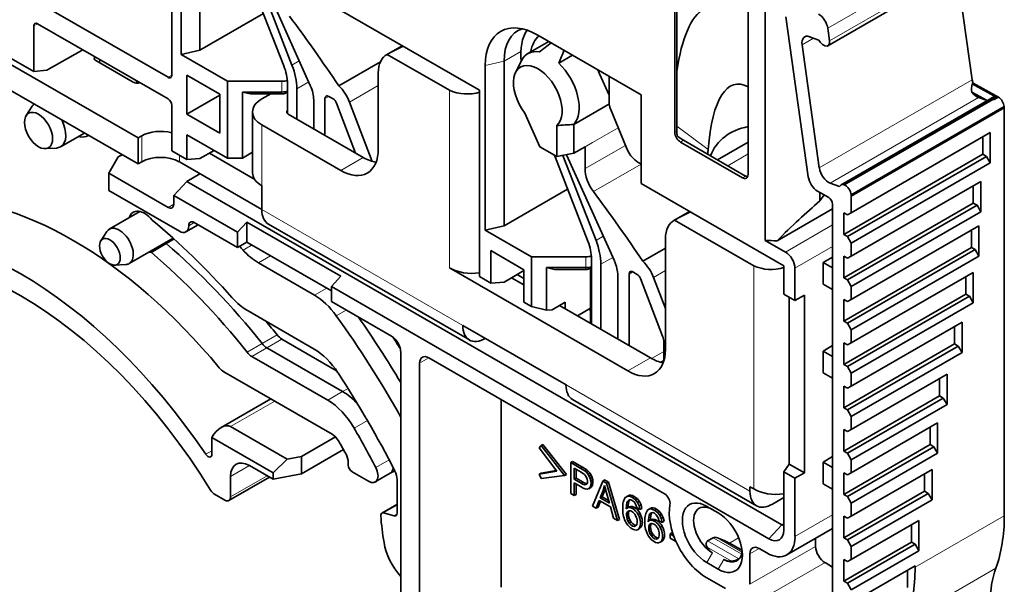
# Model space of a CAD drawing. Header units: millimetres. Extents: x 6 to 292, y 5 to 204.
# Tile 4 of 23: x 46 to 64, y 29 to 40. Entities that reach past the tile are written whole.
import ezdxf

# ---------------------------------------------------------------- set-up
doc = ezdxf.new("R2010")
doc.units = ezdxf.units.MM
doc.layers.add('可见', color=7, linetype='Continuous')
doc.layers.add('相切', color=7, linetype='Continuous')
doc.layers.add('尺寸层', color=5, linetype='Continuous', lineweight=13)

# ---------------------------------------------------------------- blocks, each defined once
blk = doc.blocks.new('SE4')
at = {"layer": '可见', "color": 7, "linetype": 'Continuous', "lineweight": 35}
for p, q in [((48.742, 42.179), (48.742, 39.076)), ((49.095, 42.261), (49.095, 39.158)), ((48.565, 38.689), (48.565, 41.995)), ((58.04, 41.198), (58.04, 37.611)), ((58.077, 37.633), (58.077, 41.22)), ((60.924, 39.244), (63.805, 40.907)), ((63.643, 38.603), (63.356, 40.648)), ((50.045, 40.488), (50.675, 38.866)), ((50.828, 38.879), (50.205, 40.484)), ((51.174, 38.494), (50.275, 40.497)), ((42.977, 40.363), (47.929, 37.505)), ((59.419, 36.815), (59.419, 40.402)), ((46.037, 40.066), (48.494, 38.648)), ((47.929, 37.015), (42.977, 39.874)), ((54.363, 38.403), (51.676, 39.954)), ((59.744, 35.576), (59.744, 40.011)), ((50.293, 39.849), (49.095, 39.158)), ((60.554, 36.772), (60.131, 39.787)), ((45.966, 39.617), (45.966, 38.76)), ((48.494, 38.24), (46.037, 39.658)), ((60.92, 39.571), (60.953, 39.335)), ((55.668, 39.323), (55.272, 39.095)), ((57.404, 38.321), (55.459, 39.444)), ((60.754, 39.347), (60.579, 39.412)), ((60.779, 39.312), (60.754, 39.347)), ((46.214, 38.781), (46.886, 39.168)), ((48.742, 39.076), (49.095, 39.158)), ((52.906, 39.244), (52.61, 39.073)), ((60.436, 39.258), (60.761, 36.94)), ((45.542, 39.005), (45.966, 38.76)), ((47.84, 38.556), (47.133, 38.964)), ((47.206, 38.922), (47.211, 38.981)), ((48.742, 39.076), (49.611, 38.575)), ((53.798, 38.403), (52.624, 39.08)), ((54.823, 38.954), (54.823, 35.851)), ((55.156, 38.968), (55.04, 38.739)), ((55.852, 38.917), (56.112, 39.067)), ((46.214, 38.781), (45.966, 38.76)), ((52.495, 38.941), (51.709, 38.488)), ((54.469, 38.872), (54.469, 35.77)), ((47.897, 38.584), (47.904, 38.539)), ((48.848, 38.689), (48.848, 37.954)), ((49.47, 38.33), (48.848, 38.689)), ((52.454, 38.729), (52.454, 37.301)), ((56.623, 38.713), (56.803, 38.312)), ((56.803, 38.668), (56.803, 38.668)), ((56.803, 38.668), (56.803, 38.173)), ((49.611, 38.575), (49.611, 37.125)), ((50.639, 38.575), (49.611, 38.575)), ((50.742, 37.965), (50.742, 38.534)), ((50.919, 38.432), (50.919, 37.86)), ((54.363, 34.892), (54.363, 38.403)), ((63.66, 38.535), (63.642, 38.525)), ((63.642, 38.525), (64.107, 38.268)), ((64.135, 38.273), (63.66, 38.535)), ((49.47, 38.313), (48.848, 37.954)), ((49.47, 37.595), (49.47, 38.33)), ((49.894, 38.371), (50.044, 38.335)), ((49.894, 38.371), (49.894, 37.125)), ((49.894, 38.371), (50.639, 38.371)), ((50.044, 38.335), (50.639, 38.335)), ((50.262, 38.24), (50.427, 38.335)), ((50.709, 38.351), (50.742, 38.371)), ((51.237, 37.677), (51.237, 38.223)), ((51.449, 38.248), (51.449, 37.554)), ((51.52, 38.289), (51.604, 38.24)), ((57.404, 36.647), (57.404, 38.321)), ((64.003, 38.255), (61.17, 36.619)), ((61.228, 36.62), (64.088, 38.273)), ((61.228, 36.62), (64.029, 38.229)), ((63.636, 38.367), (63.922, 38.209)), ((63.921, 38.208), (63.759, 38.269)), ((64.029, 38.229), (64.107, 38.268)), ((64.037, 38.227), (64.029, 38.229)), ((64.135, 38.272), (64.045, 38.223)), ((64.107, 38.268), (64.088, 38.273)), ((45.937, 38.104), (45.822, 37.927)), ((48.565, 37.26), (48.565, 38.117)), ((52.026, 37.221), (51.666, 38.163)), ((51.912, 38.182), (52.34, 37.063)), ((56.807, 38.148), (56.136, 37.761)), ((56.829, 38.051), (57.129, 37.317)), ((64.242, 38.097), (61.36, 36.433)), ((61.364, 36.408), (64.245, 38.071)), ((64.245, 38.071), (64.242, 38.097)), ((64.245, 30.388), (64.245, 38.071)), ((48.848, 37.954), (49.47, 37.595)), ((50.086, 37.995), (50.086, 36.851)), ((50.757, 37.954), (52.171, 37.137)), ((55.497, 37.34), (55.212, 37.975)), ((51.747, 36.892), (50.262, 37.75)), ((55.818, 37.74), (55.818, 37.155)), ((56.136, 37.216), (56.136, 37.761)), ((46.469, 37.337), (46.92, 37.597)), ((47.929, 37.505), (47.999, 37.545)), ((47.929, 37.015), (47.929, 37.505)), ((48.848, 37.566), (48.848, 37.097)), ((49.611, 37.125), (48.848, 37.566)), ((63.98, 37.606), (61.364, 36.095)), ((63.839, 37.197), (63.839, 37.524)), ((63.98, 37.034), (63.98, 37.606)), ((46.182, 37.304), (46.392, 37.315)), ((55.818, 37.155), (55.497, 37.34)), ((56.348, 37.338), (56.136, 37.216)), ((56.348, 36.927), (56.348, 37.338)), ((58.146, 37.428), (59.313, 36.754)), ((59.372, 36.788), (58.206, 37.462)), ((58.846, 37.092), (59.419, 37.423)), ((47.381, 36.841), (47.557, 37.147)), ((47.557, 37.147), (47.628, 37.188)), ((48.848, 37.097), (48.565, 37.26)), ((49.095, 37.117), (48.848, 37.097)), ((49.095, 37.117), (49.361, 37.27)), ((49.272, 37.219), (50.128, 36.725)), ((49.611, 37.125), (49.894, 37.125)), ((49.894, 37.125), (50.086, 37.237)), ((55.773, 37.181), (56.402, 35.559)), ((55.818, 37.155), (56.136, 37.216)), ((56.555, 35.573), (55.933, 37.177)), ((56.901, 35.187), (56.002, 37.19)), ((58.659, 37.215), (58.659, 37.2)), ((63.839, 37.197), (61.222, 35.687)), ((61.293, 35.646), (63.909, 37.157)), ((63.909, 37.157), (63.839, 37.197)), ((63.98, 37.034), (63.909, 37.157)), ((47.999, 37.056), (47.929, 37.015)), ((50.262, 36.157), (48.707, 37.056)), ((61.364, 35.524), (63.98, 37.034)), ((47.381, 36.841), (48.494, 36.198)), ((47.381, 36.515), (47.381, 36.841)), ((49.095, 36.831), (48.848, 36.688)), ((48.848, 36.688), (48.6, 36.423)), ((60.056, 30.217), (48.848, 36.688)), ((50.262, 36.157), (50.262, 36.607)), ((56.02, 36.543), (54.823, 35.851)), ((60.091, 35.096), (57.404, 36.647)), ((60.966, 36.656), (61.14, 36.591)), ((61.14, 36.591), (61.158, 36.61)), ((63.803, 36.687), (61.364, 35.279)), ((63.662, 36.279), (63.662, 36.605)), ((63.803, 36.116), (63.803, 36.687)), ((48.707, 35.749), (47.381, 36.515)), ((48.6, 36.423), (49.804, 35.728)), ((48.6, 36.259), (48.6, 36.423)), ((60.728, 36.503), (60.939, 36.381)), ((60.771, 36.478), (60.771, 36.319)), ((60.851, 36.432), (60.771, 36.319)), ((61.364, 36.408), (61.36, 36.433)), ((61.364, 36.095), (61.364, 36.408)), ((61.01, 36.172), (59.965, 35.568)), ((61.01, 28.605), (61.01, 36.258)), ((63.662, 36.279), (61.222, 34.87)), ((61.293, 34.83), (63.733, 36.238)), ((63.733, 36.238), (63.662, 36.279)), ((63.803, 36.116), (63.733, 36.238)), ((47.965, 36.12), (47.388, 35.787)), ((58.316, 36.121), (58.019, 35.95)), ((61.222, 36.095), (61.222, 35.687)), ((61.293, 36.054), (61.222, 36.095)), ((61.364, 36.095), (61.293, 36.054)), ((61.364, 34.707), (63.803, 36.116)), ((48.832, 35.737), (49.063, 35.87)), ((49.804, 35.442), (48.989, 35.912)), ((49.804, 35.728), (49.981, 35.918)), ((49.981, 35.918), (49.981, 35.544)), ((49.981, 35.918), (51.747, 34.898)), ((50.386, 35.883), (54.169, 33.699)), ((54.469, 35.77), (54.823, 35.851)), ((59.525, 35.096), (58.033, 35.957)), ((63.768, 35.85), (61.364, 34.462)), ((63.768, 35.279), (63.768, 35.85)), ((47.342, 35.743), (47.228, 35.566)), ((47.763, 35.138), (48.592, 35.617)), ((49.804, 35.442), (49.804, 35.728)), ((54.469, 35.77), (55.339, 35.268)), ((61.222, 35.687), (61.293, 35.646)), ((61.293, 35.646), (61.364, 35.524)), ((63.626, 35.442), (63.626, 35.769)), ((48.174, 35.35), (48.457, 35.514)), ((48.457, 35.514), (48.609, 35.602)), ((49.981, 35.544), (49.804, 35.442)), ((49.981, 35.544), (51.571, 34.626)), ((57.437, 35.181), (57.864, 35.427)), ((57.864, 35.606), (57.864, 33.524)), ((59.744, 35.576), (60.126, 35.355)), ((63.626, 35.442), (61.222, 34.054)), ((61.364, 35.279), (61.364, 35.524)), ((63.697, 35.401), (63.626, 35.442)), ((54.576, 34.769), (54.576, 35.382)), ((55.197, 35.023), (54.576, 35.382)), ((55.339, 35.268), (55.339, 34.329)), ((56.366, 35.268), (55.339, 35.268)), ((61.01, 35.259), (60.833, 35.157)), ((61.222, 35.279), (61.222, 34.87)), ((61.293, 35.238), (61.222, 35.279)), ((61.293, 34.013), (63.697, 35.401)), ((61.364, 35.279), (61.293, 35.238)), ((61.364, 33.891), (63.768, 35.279)), ((63.768, 35.279), (63.697, 35.401)), ((47.491, 35.109), (47.702, 35.12)), ((51.254, 34.543), (50.195, 35.154)), ((57.156, 33.116), (53.798, 35.055)), ((55.621, 35.064), (55.771, 35.028)), ((55.621, 35.064), (55.621, 34.259)), ((55.621, 35.064), (56.366, 35.064)), ((56.47, 35.064), (56.437, 35.045)), ((56.449, 34.014), (56.449, 35.052)), ((56.47, 34.002), (56.47, 35.228)), ((56.647, 35.126), (56.647, 33.9)), ((60.091, 34.565), (60.091, 35.096)), ((60.833, 35.157), (60.833, 34.749)), ((60.833, 35.157), (61.01, 35.055)), ((51.747, 34.898), (51.571, 34.708)), ((54.576, 34.769), (54.363, 34.892)), ((55.07, 34.933), (54.823, 34.79)), ((54.964, 34.871), (55.197, 34.737)), ((55.197, 35.006), (55.07, 34.933)), ((55.07, 34.933), (55.197, 34.86)), ((55.197, 35.023), (55.197, 34.411)), ((55.771, 35.028), (56.366, 35.028)), ((56.965, 33.717), (56.965, 34.916)), ((57.177, 34.941), (57.177, 33.594)), ((57.248, 34.982), (57.332, 34.933)), ((57.64, 34.875), (57.864, 34.29)), ((60.303, 35.049), (60.303, 34.443)), ((61.222, 34.87), (61.293, 34.83)), ((63.662, 34.972), (61.364, 33.646)), ((63.52, 34.564), (63.52, 34.891)), ((63.662, 34.401), (63.662, 34.972)), ((51.571, 34.708), (59.808, 29.952)), ((51.571, 34.708), (51.571, 34.422)), ((54.823, 34.79), (54.576, 34.769)), ((57.808, 33.772), (57.394, 34.857)), ((61.01, 34.647), (60.833, 34.749)), ((61.293, 34.83), (61.364, 34.707)), ((61.364, 34.462), (61.364, 34.707)), ((60.303, 34.443), (60.091, 34.565)), ((60.192, 34.507), (60.192, 31.36)), ((60.48, 34.545), (60.303, 34.443)), ((60.48, 31.194), (60.48, 34.545)), ((63.52, 34.564), (61.222, 33.237)), ((61.293, 33.197), (63.591, 34.523)), ((63.591, 34.523), (63.52, 34.564)), ((63.662, 34.401), (63.591, 34.523)), ((52.702, 33.769), (51.571, 34.422)), ((55.339, 34.329), (55.197, 34.411)), ((55.621, 34.259), (55.339, 34.329)), ((55.975, 34.411), (55.727, 34.268)), ((55.869, 34.349), (57.581, 33.361)), ((55.975, 34.288), (55.975, 34.411)), ((61.222, 34.462), (61.222, 34.054)), ((61.293, 34.421), (61.222, 34.462)), ((61.364, 34.462), (61.293, 34.421)), ((61.364, 33.074), (63.662, 34.401)), ((50.002, 34.245), (51.246, 33.527)), ((55.727, 34.268), (55.621, 34.259)), ((56.449, 34.297), (56.205, 34.155)), ((56.417, 34.278), (56.449, 34.259)), ((54.045, 33.973), (55.99, 32.851)), ((61.222, 34.054), (61.293, 34.013)), ((61.293, 34.013), (61.364, 33.891)), ((63.45, 34.033), (61.364, 32.829)), ((63.308, 33.625), (63.308, 33.952)), ((63.45, 33.462), (63.45, 34.033)), ((61.364, 33.646), (61.364, 33.891)), ((51.67, 33.118), (50.638, 33.715)), ((57.831, 33.298), (57.831, 33.658)), ((61.01, 33.593), (60.833, 33.49)), ((61.222, 33.646), (61.222, 33.237)), ((61.293, 33.605), (61.222, 33.646)), ((63.308, 33.625), (61.222, 32.421)), ((61.364, 33.646), (61.293, 33.605)), ((61.293, 32.38), (63.379, 33.584)), ((63.379, 33.584), (63.308, 33.625)), ((63.45, 33.462), (63.379, 33.584)), ((51.501, 32.563), (50.072, 33.388)), ((51.783, 32.726), (50.355, 33.551)), ((51.783, 32.726), (50.355, 33.551)), ((52.878, 33.463), (52.878, 30.177)), ((60.833, 33.49), (60.833, 33.082)), ((60.833, 33.49), (61.01, 33.388)), ((61.364, 32.258), (63.45, 33.462)), ((53.232, 33.259), (53.232, 28.155)), ((57.844, 30.8), (53.409, 33.361)), ((61.222, 33.237), (61.293, 33.197)), ((49.543, 33.101), (51.583, 31.924)), ((61.01, 32.98), (60.833, 33.082)), ((61.293, 33.197), (61.364, 33.074)), ((61.364, 32.829), (61.364, 33.074)), ((63.167, 33.054), (61.364, 32.013)), ((63.167, 32.482), (63.167, 33.054)), ((61.222, 32.829), (61.222, 32.421)), ((61.293, 32.788), (61.222, 32.829)), ((61.364, 32.829), (61.293, 32.788)), ((63.025, 32.645), (63.025, 32.972)), ((63.025, 32.645), (61.222, 31.604)), ((63.096, 32.605), (63.025, 32.645)), ((50.43, 32.589), (49.496, 32.05)), ((54.77, 29.043), (54.77, 32.575)), ((56.114, 32.576), (59.579, 30.576)), ((61.293, 31.564), (63.096, 32.605)), ((61.364, 31.441), (63.167, 32.482)), ((63.167, 32.482), (63.096, 32.605)), ((61.222, 32.421), (61.293, 32.38)), ((61.293, 32.38), (61.364, 32.258)), ((61.364, 32.013), (61.364, 32.258)), ((62.99, 32.135), (61.364, 31.196)), ((62.99, 31.564), (62.99, 32.135)), ((50.74, 31.451), (49.673, 32.067)), ((61.222, 32.013), (61.222, 31.604)), ((61.293, 31.972), (61.222, 32.013)), ((61.364, 32.013), (61.293, 31.972)), ((62.849, 31.727), (62.849, 32.053)), ((49.319, 31.542), (49.319, 31.863)), ((49.319, 31.863), (50.475, 31.196)), ((51.005, 31.502), (51.647, 31.872)), ((55.556, 31.732), (55.521, 31.711)), ((55.997, 31.165), (55.556, 31.732)), ((62.849, 31.727), (61.222, 30.788)), ((62.919, 31.686), (62.849, 31.727)), ((51.798, 31.633), (51.005, 31.175)), ((55.485, 31.669), (55.521, 31.711)), ((55.817, 31.228), (55.485, 31.669)), ((55.521, 31.711), (55.962, 31.145)), ((61.222, 31.604), (61.293, 31.564)), ((61.293, 30.747), (62.919, 31.686)), ((61.293, 31.564), (61.364, 31.441)), ((61.364, 30.625), (62.99, 31.564)), ((62.99, 31.564), (62.919, 31.686)), ((50.475, 31.196), (50.74, 31.451)), ((51.005, 31.502), (50.74, 31.451)), ((51.005, 31.175), (51.005, 31.502)), ((51.888, 31.39), (51.888, 31.339)), ((56.113, 31.41), (56.078, 31.39)), ((56.078, 30.808), (56.078, 31.39)), ((56.078, 31.39), (56.268, 31.28)), ((56.113, 31.41), (56.303, 31.3)), ((60.091, 31.215), (60.192, 31.36)), ((60.48, 31.194), (60.192, 31.36)), ((61.01, 31.5), (60.833, 31.398)), ((60.833, 31.398), (60.833, 30.99)), ((60.833, 31.398), (61.01, 31.296)), ((61.364, 31.196), (61.364, 31.441)), ((50.026, 31.332), (50.475, 31.073)), ((50.475, 31.196), (50.475, 31.073)), ((50.475, 31.073), (51.005, 31.175)), ((51.959, 31.217), (52.272, 31.036)), ((52.397, 31.024), (52.68, 31.187)), ((52.68, 31.187), (52.763, 31.235)), ((55.485, 31.17), (55.817, 31.228)), ((55.521, 31.191), (55.485, 31.17)), ((55.521, 31.088), (55.485, 31.17)), ((55.807, 31.241), (55.521, 31.191)), ((55.997, 31.165), (55.962, 31.145)), ((56.144, 31.074), (56.144, 31.283)), ((56.144, 31.283), (56.273, 31.208)), ((56.18, 31.095), (56.18, 31.262)), ((56.303, 31.3), (56.268, 31.28)), ((56.268, 31.28), (56.344, 31.23)), ((56.273, 31.208), (56.336, 31.167)), ((56.303, 31.3), (56.38, 31.251)), ((56.359, 31.141), (56.336, 31.167)), ((56.38, 31.251), (56.344, 31.23)), ((56.344, 31.23), (56.379, 31.2)), ((56.414, 31.22), (56.379, 31.2)), ((56.379, 31.2), (56.407, 31.167)), ((56.414, 31.22), (56.38, 31.251)), ((56.442, 31.187), (56.407, 31.167)), ((56.407, 31.167), (56.429, 31.13)), ((56.442, 31.187), (56.414, 31.22)), ((56.465, 31.15), (56.442, 31.187)), ((60.091, 31.215), (60.303, 31.092)), ((60.091, 30.115), (60.091, 31.215)), ((60.303, 31.092), (60.48, 31.194)), ((61.222, 31.196), (61.222, 30.788)), ((61.293, 31.155), (61.222, 31.196)), ((61.364, 31.196), (61.293, 31.155)), ((62.884, 31.257), (61.364, 30.38)), ((62.743, 30.849), (62.743, 31.176)), ((62.884, 30.686), (62.884, 31.257)), ((49.641, 30.672), (50.406, 31.113)), ((49.673, 31.128), (49.673, 30.74)), ((52.807, 31.073), (52.807, 30.434)), ((55.962, 31.145), (55.521, 31.088)), ((56.18, 31.095), (56.144, 31.074)), ((56.275, 30.999), (56.144, 31.074)), ((56.144, 31.006), (56.144, 30.769)), ((56.274, 30.931), (56.144, 31.006)), ((56.31, 31.02), (56.18, 31.095)), ((56.18, 30.985), (56.18, 30.789)), ((56.275, 30.999), (56.31, 31.02)), ((56.378, 31.108), (56.359, 31.141)), ((56.38, 30.982), (56.366, 30.974)), ((56.39, 31.073), (56.378, 31.108)), ((56.39, 31.073), (56.394, 31.036)), ((56.465, 31.15), (56.429, 31.13)), ((56.429, 31.13), (56.447, 31.087)), ((56.483, 31.108), (56.447, 31.087)), ((56.447, 31.087), (56.459, 31.043)), ((56.462, 30.999), (56.452, 30.937)), ((56.494, 31.063), (56.459, 31.043)), ((56.459, 31.043), (56.462, 30.999)), ((56.498, 31.02), (56.462, 30.999)), ((56.483, 31.108), (56.465, 31.15)), ((56.494, 31.063), (56.483, 31.108)), ((56.488, 30.957), (56.498, 31.02)), ((56.489, 30.57), (56.683, 31.04)), ((56.494, 31.063), (56.498, 31.02)), ((56.718, 31.061), (56.683, 31.04)), ((56.683, 31.04), (56.755, 30.999)), ((56.718, 31.061), (56.79, 31.019)), ((56.79, 31.019), (56.755, 30.999)), ((56.755, 30.999), (56.961, 30.297)), ((56.997, 30.318), (56.79, 31.019)), ((60.303, 31.092), (60.303, 29.993)), ((61.01, 30.888), (60.833, 30.99)), ((49.566, 30.679), (49.367, 30.795)), ((56.144, 30.769), (56.078, 30.808)), ((56.18, 30.789), (56.144, 30.769)), ((56.452, 30.937), (56.422, 30.897)), ((56.422, 30.897), (56.457, 30.917)), ((56.488, 30.957), (56.452, 30.937)), ((56.457, 30.917), (56.488, 30.957)), ((56.69, 30.864), (56.635, 30.725)), ((56.67, 30.745), (56.726, 30.884)), ((56.717, 30.959), (56.69, 30.864)), ((56.726, 30.884), (56.69, 30.864)), ((56.753, 30.818), (56.717, 30.959)), ((56.726, 30.884), (56.731, 30.904)), ((56.806, 30.626), (56.753, 30.818)), ((59.455, 30.85), (59.455, 30.932)), ((59.455, 30.932), (59.525, 30.891)), ((62.743, 30.849), (61.222, 29.971)), ((61.222, 30.788), (61.293, 30.747)), ((61.293, 29.931), (62.813, 30.808)), ((62.813, 30.808), (62.743, 30.849)), ((62.884, 30.686), (62.813, 30.808)), ((52.807, 30.602), (52.803, 30.6)), ((56.616, 30.673), (56.56, 30.529)), ((56.596, 30.549), (56.638, 30.66)), ((56.826, 30.552), (56.616, 30.673)), ((56.67, 30.745), (56.635, 30.725)), ((56.806, 30.626), (56.635, 30.725)), ((56.792, 30.675), (56.67, 30.745)), ((57.138, 30.64), (57.121, 30.515)), ((57.16, 30.765), (57.124, 30.745)), ((57.158, 30.67), (57.138, 30.64)), ((57.174, 30.66), (57.138, 30.64)), ((57.157, 30.542), (57.174, 30.66)), ((57.185, 30.685), (57.158, 30.67)), ((57.185, 30.685), (57.158, 30.67)), ((57.174, 30.66), (57.19, 30.685)), ((57.209, 30.685), (57.185, 30.685)), ((57.237, 30.674), (57.209, 30.685)), ((57.276, 30.751), (57.24, 30.731)), ((57.24, 30.731), (57.294, 30.69)), ((57.33, 30.71), (57.276, 30.751)), ((57.33, 30.71), (57.294, 30.69)), ((57.294, 30.69), (57.338, 30.636)), ((57.312, 30.575), (57.298, 30.608)), ((57.373, 30.656), (57.33, 30.71)), ((57.373, 30.656), (57.338, 30.636)), ((57.338, 30.636), (57.368, 30.573)), ((57.403, 30.593), (57.373, 30.656)), ((60.091, 30.728), (59.879, 30.605)), ((61.293, 30.747), (61.364, 30.625)), ((61.364, 29.808), (62.884, 30.686)), ((61.364, 30.38), (61.364, 30.625)), ((52.803, 30.6), (52.521, 30.437)), ((52.552, 30.439), (52.755, 30.385)), ((56.56, 30.529), (56.489, 30.57)), ((56.596, 30.549), (56.56, 30.529)), ((56.885, 30.341), (56.826, 30.552)), ((57.121, 30.515), (57.146, 30.535)), ((57.166, 30.419), (57.131, 30.398)), ((57.181, 30.556), (57.146, 30.535)), ((57.146, 30.535), (57.176, 30.542)), ((57.169, 30.381), (57.166, 30.419)), ((57.211, 30.563), (57.176, 30.542)), ((57.176, 30.542), (57.209, 30.537)), ((57.211, 30.563), (57.181, 30.556)), ((57.244, 30.558), (57.209, 30.537)), ((57.209, 30.537), (57.244, 30.522)), ((57.244, 30.558), (57.211, 30.563)), ((57.244, 30.558), (57.28, 30.542)), ((57.244, 30.522), (57.28, 30.542)), ((57.322, 30.533), (57.312, 30.575)), ((57.383, 30.503), (57.322, 30.533)), ((57.384, 30.429), (57.349, 30.409)), ((57.403, 30.593), (57.368, 30.573)), ((57.368, 30.573), (57.383, 30.503)), ((57.419, 30.524), (57.383, 30.503)), ((57.419, 30.524), (57.403, 30.593)), ((57.577, 30.525), (57.541, 30.504)), ((57.575, 30.429), (57.555, 30.399)), ((57.591, 30.42), (57.555, 30.399)), ((57.574, 30.301), (57.591, 30.42)), ((57.602, 30.444), (57.575, 30.429)), ((57.602, 30.444), (57.575, 30.429)), ((57.591, 30.42), (57.607, 30.444)), ((57.626, 30.445), (57.602, 30.444)), ((57.654, 30.433), (57.626, 30.445)), ((57.693, 30.511), (57.657, 30.49)), ((57.657, 30.49), (57.711, 30.449)), ((57.747, 30.47), (57.693, 30.511)), ((57.747, 30.47), (57.711, 30.449)), ((57.711, 30.449), (57.755, 30.395)), ((57.79, 30.416), (57.747, 30.47)), ((57.79, 30.416), (57.755, 30.395)), ((57.82, 30.352), (57.79, 30.416)), ((58.854, 30.442), (58.641, 30.564)), ((56.961, 30.297), (56.885, 30.341)), ((56.997, 30.318), (56.961, 30.297)), ((57.134, 30.36), (57.13, 30.398)), ((57.169, 30.381), (57.134, 30.36)), ((57.134, 30.36), (57.144, 30.32)), ((57.18, 30.34), (57.144, 30.32)), ((57.144, 30.32), (57.16, 30.281)), ((57.196, 30.301), (57.16, 30.281)), ((57.16, 30.281), (57.182, 30.246)), ((57.18, 30.34), (57.169, 30.381)), ((57.196, 30.301), (57.18, 30.34)), ((57.182, 30.246), (57.217, 30.267)), ((57.217, 30.267), (57.196, 30.301)), ((57.555, 30.399), (57.538, 30.275)), ((57.538, 30.275), (57.563, 30.295)), ((57.598, 30.315), (57.563, 30.295)), ((57.563, 30.295), (57.593, 30.302)), ((57.628, 30.322), (57.593, 30.302)), ((57.593, 30.302), (57.626, 30.296)), ((57.628, 30.322), (57.598, 30.315)), ((57.661, 30.317), (57.626, 30.296)), ((57.626, 30.296), (57.66, 30.281)), ((57.661, 30.317), (57.628, 30.322)), ((57.66, 30.281), (57.697, 30.301)), ((57.661, 30.317), (57.697, 30.301)), ((57.729, 30.335), (57.715, 30.367)), ((57.739, 30.292), (57.729, 30.335)), ((57.8, 30.262), (57.739, 30.292)), ((57.755, 30.395), (57.785, 30.332)), ((57.82, 30.352), (57.785, 30.332)), ((57.785, 30.332), (57.8, 30.262)), ((57.836, 30.283), (57.8, 30.262)), ((57.836, 30.283), (57.82, 30.352)), ((61.222, 30.38), (61.222, 29.971)), ((61.293, 30.339), (61.222, 30.38)), ((61.364, 30.38), (61.293, 30.339)), ((62.637, 30.298), (61.364, 29.563)), ((62.637, 29.726), (62.637, 30.298)), ((52.878, 28.748), (52.878, 30.177)), ((57.347, 30.13), (57.316, 30.118)), ((57.372, 30.157), (57.347, 30.13)), ((57.383, 30.15), (57.347, 30.13)), ((57.407, 30.178), (57.372, 30.157)), ((57.383, 30.15), (57.407, 30.178)), ((57.583, 30.178), (57.547, 30.158)), ((57.551, 30.12), (57.547, 30.158)), ((57.586, 30.14), (57.551, 30.119)), ((57.551, 30.119), (57.561, 30.079)), ((57.596, 30.099), (57.561, 30.079)), ((57.561, 30.079), (57.577, 30.04)), ((57.613, 30.06), (57.577, 30.04)), ((57.586, 30.14), (57.583, 30.178)), ((57.596, 30.099), (57.586, 30.14)), ((57.613, 30.06), (57.596, 30.099)), ((57.634, 30.026), (57.613, 30.06)), ((57.801, 30.188), (57.766, 30.168)), ((57.985, 30.064), (57.95, 30.043)), ((57.985, 30.064), (58.002, 30.054)), ((60.148, 29.65), (61.01, 30.147)), ((62.495, 29.89), (62.495, 30.216)), ((57.577, 30.04), (57.599, 30.006)), ((57.599, 30.006), (57.634, 30.026)), ((57.764, 29.889), (57.732, 29.877)), ((57.789, 29.917), (57.764, 29.889)), ((57.8, 29.91), (57.764, 29.889)), ((57.824, 29.937), (57.789, 29.917)), ((57.8, 29.91), (57.824, 29.937)), ((57.95, 29.967), (57.95, 30.043)), ((57.95, 30.043), (58.02, 30.003)), ((58.061, 29.903), (57.95, 29.967)), ((58.763, 29.972), (58.658, 29.911)), ((59.281, 29.75), (59.069, 29.872)), ((60.692, 29.809), (60.692, 29.964)), ((61.222, 29.971), (61.293, 29.931)), ((62.495, 29.89), (61.222, 29.155)), ((61.293, 29.931), (61.364, 29.808)), ((62.566, 29.849), (62.495, 29.89)), ((59.773, 29.687), (59.631, 29.768)), ((61.293, 29.114), (62.566, 29.849)), ((61.364, 29.563), (61.364, 29.808)), ((61.364, 28.992), (62.637, 29.726)), ((62.637, 29.726), (62.566, 29.849)), ((58.641, 29.503), (58.854, 29.381)), ((59.243, 29.574), (59.26, 29.584)), ((59.455, 29.666), (59.455, 29.095)), ((61.01, 29.421), (60.869, 29.503)), ((61.222, 29.563), (61.222, 29.155)), ((61.293, 29.522), (61.222, 29.563)), ((61.364, 29.563), (61.293, 29.522)), ((62.566, 29.441), (61.364, 28.747)), ((62.424, 29.032), (62.424, 29.359)), ((62.566, 29.418), (62.566, 29.441)), ((58.995, 29.013), (58.641, 29.217)), ((61.222, 29.155), (61.293, 29.114)), ((61.293, 29.114), (61.364, 28.992))]:
    blk.add_line(p, q, dxfattribs=at)
for centre, radius, start, end in [((55.082, 34.656), 5.061, 115.23, 119.0505), ((69.059, 22.331), 21.59, 128.1923, 128.9343), ((60.256, 37.135), 4.751, 154.8117, 157.9708), ((54.13, 39.166), 0.832, 246.4809, 286.5487), ((64.07, 38.138), 0.136, 82.3267, 121.0269), ((58.591, 37.639), 0.514, 180.7359, 191.3753), ((56.549, 37.465), 2.125, 353.2423, 355.2495), ((60.491, 31.533), 5.061, 115.23, 119.0505), ((59.857, 35.859), 0.832, 246.4809, 286.5487), ((58.801, 29.884), 0.0963, 65.8202, 113.7273), ((59.082, 29.852), 0.321, 273.9997, 300.0834)]:
    blk.add_arc(centre, radius, start, end, dxfattribs=at)
for centre, major_axis, ratio, start_param, end_param in [((60.001, 33.778), (-1.296, 6.204), 0.245579, 0.080575, 0.589799), ((43.346, 31.097), (-9.538, 16.52), 0.57735, 4.828976, 4.914104), ((60.746, 39.636), (-0.125, 0.217), 0.57735, 4.101524, 5.497787), ((46.037, 39.577), (0.05, -0.0866), 0.57735, 2.356195, 3.926991), ((55.459, 38.301), (0.7, -1.212), 0.57735, 2.356194, 3.926991), ((55.707, 38.444), (0.625, -1.083), 0.57735, 3.01804, 3.926991), ((56.034, 38.576), (0.633, -1.097), 0.57735, 3.410146, 4.062363), ((56.034, 38.576), (0.508, -0.881), 0.57735, 3.225666, 3.757546), ((60.61, 39.193), (0.125, -0.217), 0.57735, 2.530727, 4.101524), ((60.849, 39.374), (-0.075, 0.13), 0.57735, 2.531991, 4.101661), ((55.672, 38.402), (0.4, -0.693), 0.57735, 2.680658, 3.50296), ((60.84, 39.377), (0.075, -0.13), 0.57735, 4.886922, 5.759313), ((47.204, 39.005), (0.1, 0), 0.57735, 2.608875, 3.926991), ((52.985, 38.423), (0.375, -0.65), 0.57735, 3.103779, 3.926991), ((50.236, 38.827), (0.358, -0.62), 0.57735, 0.785398, 1.308997), ((50.236, 38.827), (0.483, -0.836), 0.57735, 0.785398, 1.308997), ((55.459, 38.279), (0.325, -0.563), 0.57735, 0.109205, 4.929921), ((55.672, 38.402), (-0.4, 0.693), 0.57735, 3.31975, 5.173324), ((56.034, 38.576), (0.508, -0.881), 0.57735, 1.396263, 1.486723), ((48.494, 38.729), (-0.05, 0.0866), 0.57735, 2.356194, 3.926991), ((50.639, 38.719), (0.25, 0), 0.57735, 4.712389, 5.130813), ((60.144, 33.86), (0.972, -4.653), 0.245579, 2.941064, 3.833997), ((63.817, 38.538), (-0.125, 0.217), 0.57735, 0.959931, 1.261851), ((47.911, 38.597), (-0.1, 0), 0.57735, 0.785398, 2.103514), ((50.884, 38.427), (0.25, -0.433), 0.57735, 0.785398, 1.395534), ((51.604, 38.159), (-0.25, 0.433), 0.57735, 4.442464, 5.196195), ((63.877, 38.573), (-0.174, -0.308), 0.571273, 5.173243, 5.714868), ((48.494, 38.158), (0.05, -0.0866), 0.57735, 0.785398, 2.356194), ((50.686, 37.995), (0.6, 0), 0.57735, 2.356194, 3.926991), ((50.639, 38.515), (-0.25, 0), 0.57735, 1.570796, 1.997875), ((50.639, 38.392), (0.1, 0), 0.57735, 4.715166, 5.491536), ((51.52, 38.207), (0.05, -0.0866), 0.57735, 2.356194, 3.926991), ((51.604, 38.159), (0.05, -0.0866), 0.57735, 1.300872, 2.356194), ((63.729, 38.487), (0.125, -0.217), 0.57735, 4.94507, 5.67232), ((64.135, 38.15), (0.075, -0.13), 0.57735, 0.857462, 2.358737), ((46.232, 37.749), (0.238, -0.411), 0.57735, 3.239805, 3.428349), ((50.828, 37.995), (0.1, 0), 0.57735, 2.596963, 3.926991), ((56.98, 38.071), (-0.125, 0.217), 0.57735, 0.785398, 1.337651), ((46.232, 37.749), (0.238, -0.411), 0.57735, 0, 1.472584), ((48.353, 37.341), (0.5, 0), 0.57735, 1.132647, 2.356194), ((20329.135, 3940.36), (-20274.543, -3902.532), 0.001436, 0.010726, 0.01207), ((60.144, 36.372), (1.323, -0.995), 0.711531, 2.566487, 3.332258), ((46.709, 38.024), (0.275, -0.476), 0.57735, 5.754828, 6.321621), ((58.146, 37.55), (-0.075, 0.13), 0.57735, 0.785398, 2.356194), ((58.117, 37.533), (-0.138, 0.093), 0.075137, 1.40712, 2.319554), ((46.232, 37.749), (0.238, -0.411), 0.57735, 5.996429, 6.283185), ((51.747, 37.709), (-0.5, 0.866), 0.57735, 2.356194, 3.926991), ((57.353, 37.347), (-0.186, 0.323), 0.57735, 1.337651, 2.551849), ((48.353, 36.851), (-0.5, 0), 0.57735, 3.926991, 5.497787), ((52.171, 37.954), (-0.5, 0.866), 0.57735, 2.356194, 2.703444), ((56.702, 36.723), (-0.25, 0.433), 0.57735, 0.785807, 1.772511), ((60.936, 36.875), (-0.125, 0.217), 0.57735, 0.959931, 2.530727), ((50.686, 36.851), (0.6, 0), 0.57735, 3.141593, 3.926991), ((59.313, 36.877), (-0.075, 0.13), 0.57735, 2.356194, 3.926991), ((59.283, 36.86), (-0.138, 0.093), 0.075137, -3.963631, -3.524314), ((60.728, 36.707), (0.125, -0.217), 0.57735, 4.101524, 5.497787), ((61.245, 36.49), (0.075, -0.13), 0.57735, 2.515139, 3.316383), ((61.254, 36.486), (-0.075, 0.13), 0.57735, 3.989948, 5.742507), ((46.709, 28.961), (-4.05, 7.015), 0.57735, 4.997085, 5.99849), ((49.074, 27.79), (-9.538, 16.52), 0.57735, 4.828976, 4.914104), ((60.939, 36.299), (0.05, -0.0866), 0.57735, 0.785398, 2.356194), ((45.72, 28.411), (-4, 6.928), 0.57735, 4.834043, 6.161531), ((48.494, 36.321), (-0.075, 0.13), 0.57735, 2.356194, 3.926991), ((60.001, 34.633), (2.246, 2.455), 0.201906, 1.012469, 1.369608), ((48.052, 35.738), (0.213, -0.368), 0.57735, 1.854123, 3.63155), ((50.686, 36.402), (0.3, 0.52), 0.57735, 2.356194, 3.141593), ((45.72, 28.409), (-3.75, 6.495), 0.57735, 4.757926, 6.237648), ((47.575, 35.462), (0.187, -0.325), 0.57735, 0, 3.428349), ((46.709, 28.961), (-4.925, 8.53), 0.57735, 5.054218, 5.28247), ((48.707, 35.953), (-0.125, 0.217), 0.57735, 2.356194, 3.926991), ((48.989, 35.79), (0.075, -0.13), 0.57735, 2.356194, 3.926991), ((58.394, 35.3), (0.375, -0.65), 0.57735, 3.103779, 3.926991), ((48.335, 35.901), (0.213, -0.368), 0.57735, -0.489957, -0.370221), ((48.335, 35.901), (0.213, -0.368), 0.57735, -0.489957, -0.370221), ((46.992, 29.124), (-4.55, 7.881), 0.57735, 4.96415, 5.268145), ((46.992, 29.124), (-4.55, 7.881), 0.57735, 4.96415, 5.268145), ((46.709, 28.961), (-5.55, 9.613), 0.57735, -1.205069, -1.19581), ((55.964, 35.52), (0.358, -0.62), 0.57735, 0.785398, 1.308997), ((55.964, 35.52), (0.483, -0.836), 0.57735, 0.785398, 1.308997), ((60.001, 36.896), (-2.3, 0), 0.57735, 1.45844, 1.554726), ((48.052, 35.738), (0.213, -0.368), 0.57735, -0.489957, -0.370221), ((46.709, 28.961), (-4.55, 7.881), 0.57735, 4.96415, 5.268145), ((50.195, 35.97), (0.5, -0.866), 0.57735, 5.078116, 5.497787), ((56.366, 35.412), (0.25, 0), 0.57735, 4.712386, 5.130813), ((60.126, 35.151), (-0.125, 0.217), 0.57735, 3.926991, 5.497787), ((47.575, 35.462), (0.187, -0.325), 0.57735, 5.996429, 6.283185), ((54.222, 35.3), (-0.6, 0), 0.57735, 0.785398, 1.808737), ((56.366, 35.208), (-0.25, 0), 0.57735, 1.570787, 1.997875), ((56.611, 35.12), (0.25, -0.433), 0.57735, 0.785398, 1.395532), ((57.332, 34.852), (-0.25, 0.433), 0.57735, 4.442464, 5.196195), ((56.366, 35.086), (-0.1, 0), 0.57735, 1.568479, 2.356424), ((57.248, 34.901), (0.05, -0.0866), 0.57735, 2.356194, 3.926991), ((57.332, 34.852), (0.05, -0.0866), 0.57735, 1.300872, 2.356194), ((50.002, 35.062), (0.5, -0.866), 0.57735, 5.054218, 5.497787), ((51.254, 33.726), (-0.5, 0.866), 0.57735, 4.880264, 5.497787), ((46.709, 28.961), (6.05, -10.479), 0.57735, 1.550843, 1.738672), ((46.992, 29.124), (6.05, -10.479), 0.57735, 1.597442, 1.719101), ((46.992, 29.124), (6.05, -10.479), 0.57735, 1.597442, 1.719101), ((47.275, 29.288), (-4.55, 7.881), 0.57735, -1.319036, -1.28218), ((54.469, 34.218), (0.3, 0.52), 0.57735, 2.356194, 3.926991), ((50.638, 33.919), (0.125, -0.217), 0.57735, 4.96415, 5.497787), ((52.702, 33.565), (0.125, -0.217), 0.57735, 0.785398, 2.356194), ((57.654, 33.76), (0.125, -0.217), 0.57735, 0.785398, 1.300872), ((50.355, 33.755), (0.125, -0.217), 0.57735, 4.96415, 5.497787), ((50.355, 33.755), (0.125, -0.217), 0.57735, 4.96415, 5.497787), ((47.275, 29.288), (6.05, -10.479), 0.57735, -4.639754, -4.618104), ((50.072, 33.592), (0.125, -0.217), 0.57735, 4.96415, 5.497787), ((51.246, 32.71), (-0.5, 0.866), 0.57735, 4.809409, 5.497787), ((53.409, 33.157), (0.125, -0.217), 0.57735, 2.356195, 3.926991), ((57.156, 33.932), (-0.5, 0.866), 0.57735, 2.356194, 3.926991), ((57.581, 34.177), (-0.5, 0.866), 0.57735, 2.356194, 2.703444), ((49.543, 33.305), (0.125, -0.217), 0.57735, 4.997085, 5.497787), ((46.709, 28.961), (5.55, -9.613), 0.57735, 1.474525, 1.667816), ((56.414, 33.096), (0.3, 0.52), 0.57735, 2.356194, 3.141593), ((51.783, 31.91), (-0.5, 0.866), 0.57735, 5.095639, 5.497787), ((51.783, 31.91), (-0.5, 0.866), 0.57735, 5.100578, 5.497787), ((51.501, 31.747), (-0.5, 0.866), 0.57735, 4.714125, 5.497787), ((49.496, 31.761), (0.177, 0.306), 0.57735, 0, 1.570796), ((51.583, 31.72), (0.125, -0.217), 0.57735, 1.565861, 2.356194), ((46.709, 28.961), (5.3, -9.18), 0.57735, 1.492665, 1.572532), ((46.709, 28.961), (4.975, -8.617), 0.57735, 1.538921, 1.565861), ((49.248, 31.583), (-0.05, 0.0866), 0.57735, 1.69245, 3.926991), ((51.711, 31.492), (0.125, -0.217), 0.57735, 0.785398, 1.538921), ((50.026, 30.924), (0.25, -0.433), 0.57735, 2.356199, 3.926991), ((51.959, 31.299), (-0.05, 0.0866), 0.57735, 0.785398, 2.356194), ((52.272, 31.24), (-0.125, 0.217), 0.57735, 2.356194, 4.634257), ((52.555, 31.403), (-0.125, 0.217), 0.57735, 3.141593, 3.898627), ((52.555, 31.403), (-0.125, 0.217), 0.57735, 3.141593, 3.898627), ((52.63, 31.175), (0.125, -0.217), 0.57735, 0.785398, 1.474525), ((56.288, 31.151), (0.098, -0.17), 0.57735, 5.404449, 6.103252), ((56.323, 31.171), (0.098, -0.17), 0.57735, 5.40445, 5.965283), ((56.31, 31.078), (-0.059, 0.102), 0.57735, 3.095035, 3.992714), ((49.367, 30.917), (0.075, -0.13), 0.57735, 4.757926, 5.497787), ((56.303, 31.11), (0.122, -0.211), 0.57735, 5.326231, 6.253941), ((57.844, 30.678), (0.075, -0.13), 0.57735, 0.588476, 2.356194), ((59.879, 31.095), (0.3, 0.52), 0.57735, 2.356194, 3.926991), ((59.95, 31.136), (-0.6, 0), 0.57735, 0.785398, 1.808737), ((49.566, 30.802), (-0.075, 0.13), 0.57735, 2.356194, 3.926991), ((52.853, 30.513), (0.05, -0.0866), 0.57735, 3.072237, 3.141593), ((52.853, 30.513), (0.05, -0.0866), 0.57735, 3.072237, 3.141593), ((57.396, 30.36), (-0.239, 0.414), 0.57735, 0.206511, 0.868587), ((57.235, 30.554), (0.11, -0.191), 0.57735, 2.321184, 3.247293), ((57.27, 30.574), (0.11, -0.191), 0.57735, 2.321184, 3.141593), ((57.237, 30.577), (0.059, -0.103), 0.57735, 1.536946, 2.359631), ((58.641, 30.034), (0.325, -0.563), 0.57735, 2.356194, 5.497787), ((58.747, 30.095), (0.25, -0.433), 0.57735, 2.356194, 5.497787), ((52.571, 30.35), (0.05, -0.0866), 0.57735, 2.617994, 4.017573), ((52.736, 30.475), (-0.05, 0.0866), 0.57735, 2.617994, 3.926991), ((57.309, 30.338), (-0.178, 0.308), 0.57735, 0.647204, 1.435243), ((57.236, 30.344), (-0.075, 0.13), 0.57735, 0.02089, 0.838764), ((57.231, 30.355), (0.069, -0.119), 0.57735, 1.54278, 3.170427), ((57.272, 30.364), (-0.075, 0.13), 0.57735, 0.241205, 0.838764), ((57.245, 30.358), (-0.1, 0.174), 0.57735, 4.673513, 5.505961), ((57.28, 30.378), (0.1, -0.174), 0.57735, 1.53192, 2.358864), ((57.242, 30.372), (0.132, -0.228), 0.57735, 0.306505, 1.48637), ((57.813, 30.12), (-0.239, 0.414), 0.57735, 0.206507, 0.868428), ((57.652, 30.313), (0.11, -0.191), 0.57735, 2.321195, 3.247266), ((57.687, 30.334), (0.11, -0.191), 0.57735, 2.321195, 3.141593), ((57.654, 30.336), (0.059, -0.103), 0.57735, 1.536956, 2.35974), ((58.641, 30.034), (0.5, -0.866), 0.57735, 3.730068, 5.497787), ((58.854, 29.911), (-0.325, 0.563), 0.57735, 2.356194, 5.497787), ((55.775, 28.836), (-2.325, 4.027), 0.57735, 0.875981, 1.000352), ((57.233, 30.331), (0.117, -0.203), 0.57735, 4.640623, 6.017358), ((57.232, 30.302), (-0.063, 0.109), 0.57735, 1.757911, 3.228681), ((57.268, 30.323), (-0.063, 0.109), 0.57735, 1.757911, 2.871954), ((57.212, 30.355), (0.083, -0.144), 0.57735, 0.731485, 1.490841), ((57.211, 30.338), (0.084, -0.145), 0.57735, 0.077258, 0.860828), ((57.206, 30.352), (0.132, -0.228), 0.57735, 0.306505, 1.48637), ((57.726, 30.098), (-0.178, 0.308), 0.57735, 0.646951, 1.435256), ((57.653, 30.103), (-0.075, 0.13), 0.57735, 0.020895, 0.838722), ((57.647, 30.114), (0.069, -0.119), 0.57735, 1.542775, 3.170445), ((57.688, 30.123), (-0.075, 0.13), 0.57735, 0.241193, 0.838722), ((57.662, 30.117), (-0.1, 0.174), 0.57735, 4.673513, 5.505961), ((57.697, 30.137), (0.1, -0.174), 0.57735, 1.53192, 2.358864), ((61.417, 32.021), (2, -3.464), 0.57735, 0.447327, 0.785398), ((57.629, 30.114), (0.083, -0.144), 0.57735, 0.731455, 1.490883), ((57.623, 30.111), (0.132, -0.228), 0.57735, 0.306505, 1.48637), ((57.659, 30.132), (0.132, -0.228), 0.57735, 0.306505, 1.48637), ((59.808, 30.279), (-0.2, 0.346), 0.57735, 2.356194, 3.92699), ((60.056, 30.422), (-0.125, 0.217), 0.57735, -3.926991, -3.725633), ((53.115, 29.701), (-0.4, 0.693), 0.57735, 1.000352, 1.924626), ((57.65, 30.09), (0.117, -0.203), 0.57735, 4.640619, 6.017368), ((57.649, 30.062), (-0.063, 0.109), 0.57735, 1.75794, 3.228657), ((57.685, 30.082), (-0.063, 0.109), 0.57735, 1.75794, 2.87191), ((57.628, 30.097), (0.084, -0.145), 0.57735, 0.077354, 0.860711), ((58.457, 29.927), (0.706, -0.156), 0.201906, 0.568139, 1.041238), ((59.773, 30.299), (-0.375, 0.65), 0.57735, 2.356194, 3.926991), ((59.101, 30.299), (0.354, 0.612), 0.57735, 2.78723, 3.141593), ((58.96, 29.972), (-0.25, 0.433), 0.57735, 2.356194, 3.786395), ((58.669, 29.805), (0.706, -0.156), 0.201906, 0.489132, 0.568139), ((59.631, 29.564), (0.125, -0.217), 0.57735, 2.356194, 3.926991), ((60.869, 29.707), (0.125, -0.217), 0.57735, 3.926991, 5.497787), ((59.313, 30.177), (0.354, 0.612), 0.57735, 3.141593, 3.495955), ((59.737, 31.051), (2, -3.464), 0.57735, 0.612148, 0.785398), ((65.836, 27.675), (-1.312, 2.273), 0.57735, 0.447327, 1.123469)]:
    blk.add_ellipse(centre, major_axis=major_axis, ratio=ratio, start_param=start_param, end_param=end_param, dxfattribs=at)
for centre, major_axis in [((46.055, 37.646), (0.188, -0.325)), ((47.398, 35.36), (0.138, -0.238))]:
    blk.add_ellipse(centre, major_axis=major_axis, ratio=0.57735, dxfattribs=at)
for points in [[(58.642, 37.212), (58.647, 37.214), (58.653, 37.215), (58.659, 37.215)], [(58.647, 29.796), (58.642, 29.805), (58.635, 29.823), (58.63, 29.848), (58.63, 29.87), (58.636, 29.888), (58.645, 29.902), (58.654, 29.909), (58.658, 29.911)]]:
    blk.add_open_spline(points, degree=3, dxfattribs=at)
at = {"layer": '相切', "color": 7, "linetype": 'Continuous', "lineweight": 13}
for p, q in [((63.802, 41.235), (60.92, 39.571)), ((60.953, 39.335), (63.835, 40.998)), ((46.037, 39.658), (45.966, 39.617)), ((60.654, 39.384), (60.436, 39.258)), ((55.139, 39.136), (54.823, 38.954)), ((50.965, 38.959), (50.828, 38.879)), ((54.823, 38.954), (54.469, 38.872)), ((48.494, 38.648), (48.565, 38.689)), ((60.761, 36.94), (63.643, 38.603)), ((50.639, 38.371), (50.639, 38.575)), ((50.919, 38.432), (51.143, 38.562)), ((52.454, 38.495), (51.912, 38.182)), ((53.798, 35.055), (53.798, 38.403)), ((50.639, 38.371), (50.639, 38.335)), ((51.52, 38.289), (51.449, 38.248)), ((63.759, 38.269), (60.966, 36.656)), ((64.037, 38.227), (64.045, 38.223)), ((50.262, 37.75), (50.262, 36.607)), ((56.973, 37.699), (56.487, 37.419)), ((58.667, 37.289), (58.077, 37.725)), ((47.999, 37.056), (47.999, 37.545)), ((58.04, 37.611), (58.077, 37.633)), ((56.487, 37.419), (56.348, 37.338)), ((56.348, 36.927), (57.109, 37.366)), ((58.206, 37.462), (58.146, 37.428)), ((48.707, 37.178), (48.707, 37.056)), ((51.747, 36.892), (52.171, 37.137)), ((59.036, 36.983), (59.419, 37.204)), ((56.507, 36.495), (57.404, 37.013)), ((59.313, 36.754), (59.372, 36.788)), ((48.494, 36.198), (48.6, 36.259)), ((50.262, 36.157), (54.045, 33.973)), ((48.883, 35.851), (48.989, 35.912)), ((60.126, 35.355), (61.01, 35.866)), ((56.692, 35.652), (56.555, 35.573)), ((49.907, 35.391), (50.076, 35.489)), ((61.01, 35.458), (60.303, 35.049)), ((50.195, 35.154), (50.426, 35.287)), ((56.366, 35.064), (56.366, 35.268)), ((56.647, 35.126), (56.871, 35.255)), ((56.366, 35.064), (56.366, 35.028)), ((59.525, 30.891), (59.525, 35.096)), ((57.248, 34.982), (57.177, 34.941)), ((57.864, 35.005), (57.64, 34.875)), ((51.254, 34.543), (51.484, 34.676)), ((51.663, 34.156), (51.848, 34.262)), ((50.265, 33.632), (50.548, 33.795)), ((49.982, 33.468), (50.265, 33.632)), ((50.355, 33.551), (50.638, 33.715)), ((50.072, 33.388), (50.355, 33.551)), ((57.601, 33.349), (57.831, 33.482)), ((53.409, 33.361), (53.232, 33.259)), ((57.156, 33.116), (57.581, 33.361)), ((57.831, 33.319), (57.768, 33.282)), ((55.99, 32.851), (59.455, 30.85)), ((51.501, 32.563), (51.783, 32.726)), ((51.783, 32.726), (51.885, 32.785)), ((50.503, 32.547), (49.673, 32.067)), ((52, 32.037), (52.25, 32.181)), ((49.319, 31.61), (49.205, 31.544)), ((52.406, 31.295), (52.657, 31.44)), ((50.026, 31.332), (49.673, 31.128)), ((49.673, 30.74), (50.362, 31.139)), ((52.552, 30.439), (52.807, 30.587)), ((52.755, 30.385), (52.805, 30.414)), ((60.056, 30.217), (60.091, 30.238)), ((60.303, 29.993), (61.01, 30.401)), ((62.566, 29.418), (64.245, 30.388)), ((59.808, 29.952), (60.056, 30.217)), ((58.658, 29.911), (59.243, 29.574)), ((59.299, 29.662), (58.763, 29.972)), ((58.841, 29.971), (59.308, 29.702)), ((59.241, 29.972), (59.069, 29.872)), ((58.747, 29.687), (58.641, 29.503)), ((59.104, 29.531), (58.647, 29.796)), ((59.281, 29.75), (59.303, 29.763)), ((59.455, 29.095), (60.692, 29.809)), ((59.631, 29.768), (59.455, 29.666)), ((58.854, 29.381), (58.96, 29.564)), ((60.869, 29.503), (59.631, 28.789)), ((64.085, 29.397), (61.204, 27.733))]:
    blk.add_line(p, q, dxfattribs=at)

msp = doc.modelspace()

# ---------------------------------------------------------------- block references
at = {"layer": '尺寸层'}
msp.add_blockref('SE4', (0, 0), dxfattribs=at)

doc.saveas('drawing.dxf')
